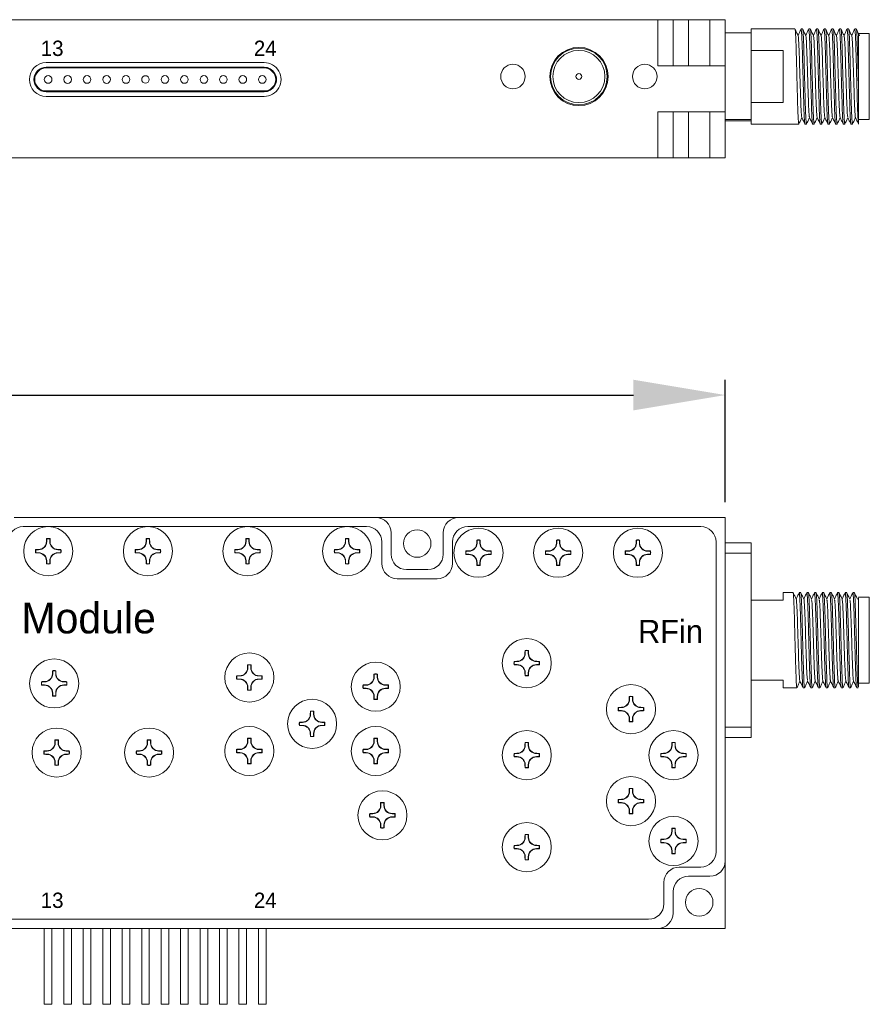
# Model space of a CAD drawing. Header units: millimetres. Extents: x 10 to 887, y 6 to 303.
# Tile 15 of 17: x 678 to 734, y 132 to 196. Entities that reach past the tile are written whole.
import ezdxf

# ---------------------------------------------------------------- set-up
doc = ezdxf.new("R2010")
doc.units = ezdxf.units.MM
doc.header["$PDSIZE"] = -1
doc.dimstyles.new('ISO-25', dxfattribs={"dimtxt": 2.5, "dimasz": 2.5, "dimexe": 1.25, "dimexo": 0.625, "dimtad": 1, "dimtxsty": 'Standard', "dimcen": 2.5, "dimadec": 0, "dimazin": 0, "dimtfac": 1, "dimtmove": 0, "dimatfit": 3, "dimfxl": 1, "dimarcsym": 0})

# ---------------------------------------------------------------- blocks, each defined once
blk = doc.blocks.new('*D72')
at = {"color": 0, "lineweight": -2, "transparency": 16777216}
for p, q in [((601.055, 164.793), (601.055, 172.776)), ((724.455, 164.793), (724.455, 172.776)), ((607.05, 171.785), (718.461, 171.785))]:
    blk.add_line(p, q, dxfattribs=at)
at = {"color": 0, "transparency": 16777216}
for points in [[(607.05, 172.784), (607.05, 170.786), (601.055, 171.785)], [(718.461, 172.784), (718.461, 170.786), (724.455, 171.785)]]:
    blk.add_solid(points, dxfattribs=at)
at = {"layer": 'Defpoints', "color": 0, "transparency": 16777216}
for p in [(724.455, 171.785), (601.055, 163.802), (724.455, 163.802)]:
    blk.add_point(p, dxfattribs=at)
at = {"color": 0, "transparency": 16777216, "insert": (662.755, 175.936), "char_height": 6.35, "attachment_point": 5}
blk.add_mtext('{\\H0.70866x;123,40}', dxfattribs=at)
blk = doc.blocks.new('68u549ch')
at = {"linetype": 'Continuous', "lineweight": 15}
for p, q in [((2339.549, 1488.483), (2339.549, 1488.303)), ((2339.743, 1488.483), (2339.743, 1488.303)), ((2338.835, 1487.769), (2339.018, 1487.77)), ((2338.835, 1487.575), (2339.018, 1487.574)), ((2340.457, 1487.769), (2340.274, 1487.77)), ((2340.457, 1487.575), (2340.274, 1487.574)), ((2339.549, 1486.861), (2339.549, 1487.041)), ((2339.743, 1486.861), (2339.743, 1487.041))]:
    blk.add_line(p, q, dxfattribs=at)
at = {"linetype": 'Continuous', "lineweight": 15, "flags": 128}
for points in [[(2339.532, 1488.499), (2339.531, 1488.475), (2339.531, 1488.45), (2339.531, 1488.426), (2339.531, 1488.401), (2339.53, 1488.377), (2339.53, 1488.352), (2339.53, 1488.328), (2339.53, 1488.303)], [(2339.761, 1488.499), (2339.761, 1488.475), (2339.761, 1488.45), (2339.762, 1488.426), (2339.762, 1488.401), (2339.762, 1488.377), (2339.762, 1488.352), (2339.763, 1488.328), (2339.763, 1488.303)], [(2338.82, 1487.787), (2338.844, 1487.787), (2338.869, 1487.787), (2338.894, 1487.788), (2338.918, 1487.788), (2338.943, 1487.789), (2338.968, 1487.789), (2338.993, 1487.789), (2339.018, 1487.79)], [(2340.473, 1487.787), (2340.448, 1487.787), (2340.424, 1487.787), (2340.399, 1487.788), (2340.374, 1487.788), (2340.349, 1487.789), (2340.324, 1487.789), (2340.299, 1487.789), (2340.274, 1487.79)], [(2338.82, 1487.558), (2338.844, 1487.557), (2338.869, 1487.557), (2338.894, 1487.556), (2338.918, 1487.556), (2338.943, 1487.556), (2338.968, 1487.555), (2338.993, 1487.555), (2339.018, 1487.555)], [(2340.473, 1487.558), (2340.448, 1487.557), (2340.424, 1487.557), (2340.399, 1487.556), (2340.374, 1487.556), (2340.349, 1487.556), (2340.324, 1487.555), (2340.299, 1487.555), (2340.274, 1487.555)], [(2339.532, 1486.845), (2339.531, 1486.87), (2339.531, 1486.894), (2339.531, 1486.918), (2339.531, 1486.943), (2339.53, 1486.967), (2339.53, 1486.992), (2339.53, 1487.017), (2339.53, 1487.041)], [(2339.761, 1486.845), (2339.761, 1486.87), (2339.761, 1486.894), (2339.762, 1486.918), (2339.762, 1486.943), (2339.762, 1486.967), (2339.762, 1486.992), (2339.763, 1487.017), (2339.763, 1487.041)]]:
    blk.add_lwpolyline(points, dxfattribs=at)
at = {"linetype": 'Continuous', "lineweight": 15}
blk.add_circle((2339.646, 1487.672), 1.6, dxfattribs=at)
for centre, radius, start, end in [((2339.646, 1487.672), 0.835, 82.11271, 97.88729), ((2339.646, 1487.672), 0.817, 83.19224, 96.80776), ((2339.646, 1487.672), 0.835, 172.10895, 187.89105), ((2339.016, 1488.303), 0.533, 270.2329, 0), ((2340.276, 1488.303), 0.533, 180, 269.7671), ((2339.646, 1487.672), 0.835, 352.10895, 7.89105), ((2339.646, 1487.672), 0.817, 173.18394, 186.81606), ((2339.016, 1487.041), 0.533, 0, 89.7671), ((2340.276, 1487.041), 0.533, 90.2329, 180), ((2339.646, 1487.672), 0.817, 353.18394, 6.81606), ((2339.646, 1487.672), 0.835, 262.11271, 277.88729), ((2339.646, 1487.672), 0.817, 263.19224, 276.80776)]:
    blk.add_arc(centre, radius, start, end, dxfattribs=at)
for points in [[(2339.549, 1488.483), (2339.543, 1488.488), (2339.538, 1488.494), (2339.532, 1488.499)], [(2339.743, 1488.483), (2339.749, 1488.488), (2339.755, 1488.494), (2339.761, 1488.499)], [(2338.835, 1487.769), (2338.83, 1487.775), (2338.825, 1487.781), (2338.82, 1487.787)], [(2340.457, 1487.769), (2340.462, 1487.775), (2340.468, 1487.781), (2340.473, 1487.787)], [(2338.835, 1487.575), (2338.83, 1487.569), (2338.825, 1487.563), (2338.82, 1487.558)], [(2340.457, 1487.575), (2340.462, 1487.569), (2340.468, 1487.563), (2340.473, 1487.558)], [(2339.549, 1486.861), (2339.543, 1486.856), (2339.538, 1486.851), (2339.532, 1486.845)], [(2339.743, 1486.861), (2339.749, 1486.856), (2339.755, 1486.851), (2339.761, 1486.845)]]:
    blk.add_open_spline(points, degree=3, dxfattribs=at)
for points in [[(2339.53, 1488.303), (2339.528, 1488.171), (2339.474, 1488.038), (2339.284, 1487.847), (2339.15, 1487.791), (2339.018, 1487.79)], [(2339.763, 1488.303), (2339.764, 1488.171), (2339.819, 1488.038), (2340.009, 1487.847), (2340.142, 1487.791), (2340.274, 1487.79)], [(2339.53, 1487.041), (2339.528, 1487.173), (2339.474, 1487.306), (2339.284, 1487.497), (2339.15, 1487.553), (2339.018, 1487.555)], [(2340.274, 1487.555), (2340.142, 1487.553), (2340.009, 1487.498), (2339.819, 1487.307), (2339.764, 1487.173), (2339.763, 1487.041)]]:
    blk.add_open_spline(points, degree=3, knots=[0, 0, 0, 0, 0.5, 0.5, 1, 1, 1, 1], dxfattribs=at)

msp = doc.modelspace()

# ---------------------------------------------------------------- linework, layer by layer
at = {"color": 7, "linetype": 'Continuous', "lineweight": 15}
for p, q in [((664.564, 196.264), (720.055, 196.264)), ((720.055, 193.264), (720.055, 196.264)), ((721.055, 196.264), (720.055, 196.264)), ((721.055, 193.264), (721.055, 196.264)), ((722.055, 196.264), (721.055, 196.264)), ((722.055, 193.264), (722.055, 196.264)), ((723.455, 196.264), (722.055, 196.264)), ((723.455, 193.264), (723.455, 196.264)), ((724.455, 196.264), (723.455, 196.264)), ((724.455, 193.264), (724.455, 196.264)), ((726.155, 195.408), (724.455, 195.408)), ((729.005, 195.658), (726.155, 195.658)), ((726.155, 195.658), (726.155, 195.408)), ((726.155, 195.408), (726.155, 189.752)), ((729.505, 195.658), (729.405, 195.658)), ((730.005, 195.658), (729.905, 195.658)), ((730.505, 195.658), (730.405, 195.658)), ((731.005, 195.658), (730.905, 195.658)), ((731.505, 195.658), (731.405, 195.658)), ((732.005, 195.658), (731.905, 195.658)), ((732.505, 195.658), (732.405, 195.658)), ((733.005, 195.658), (732.905, 195.658)), ((733.855, 195.358), (733.155, 195.358)), ((733.155, 195.327), (733.155, 195.331)), ((733.855, 189.758), (733.855, 195.358)), ((726.155, 194.246), (728.233, 194.246)), ((728.233, 194.246), (728.233, 190.87)), ((694.372, 193.464), (680.151, 193.464)), ((694.372, 193.164), (680.151, 193.164)), ((694.372, 193.114), (680.151, 193.114)), ((720.055, 193.264), (724.455, 193.264)), ((724.455, 190.264), (724.455, 193.264)), ((680.141, 191.564), (694.372, 191.564)), ((680.151, 191.614), (694.372, 191.614)), ((733.155, 191.628), (733.155, 189.458)), ((680.151, 191.264), (694.372, 191.264)), ((728.233, 190.87), (726.155, 190.87)), ((720.055, 190.264), (724.455, 190.264)), ((720.055, 190.264), (720.055, 187.264)), ((721.055, 190.264), (721.055, 187.264)), ((722.055, 190.264), (722.055, 187.264)), ((723.455, 190.264), (723.455, 187.264)), ((724.455, 190.264), (724.455, 187.264)), ((724.455, 189.752), (726.155, 189.752)), ((726.155, 189.665), (724.455, 189.665)), ((726.155, 189.752), (726.155, 189.718)), ((726.155, 189.718), (726.155, 189.458)), ((726.155, 189.458), (728.755, 189.458)), ((728.755, 189.458), (729.155, 189.458)), ((729.155, 189.458), (729.255, 189.458)), ((729.655, 189.458), (729.755, 189.458)), ((730.155, 189.458), (730.255, 189.458)), ((730.655, 189.458), (730.755, 189.458)), ((731.155, 189.458), (731.255, 189.458)), ((731.655, 189.458), (731.755, 189.458)), ((732.155, 189.458), (732.255, 189.458)), ((732.655, 189.458), (732.755, 189.458)), ((733.155, 189.758), (733.855, 189.758)), ((664.564, 187.264), (720.055, 187.264)), ((720.055, 187.264), (721.055, 187.264)), ((721.055, 187.264), (722.055, 187.264)), ((722.055, 187.264), (723.455, 187.264)), ((723.455, 187.264), (724.455, 187.264)), ((701.655, 163.802), (678.055, 163.802)), ((701.655, 163.802), (707.055, 163.802)), ((724.455, 163.802), (707.055, 163.802)), ((724.455, 141.402), (724.455, 163.802)), ((680.283, 163.202), (678.655, 163.202)), ((701.055, 163.202), (678.655, 163.202)), ((686.783, 163.202), (680.283, 163.202)), ((693.283, 163.202), (686.783, 163.202)), ((699.783, 163.202), (693.283, 163.202)), ((701.055, 163.202), (699.783, 163.202)), ((722.855, 163.202), (707.655, 163.202)), ((702.655, 162.802), (702.655, 161.402)), ((706.055, 161.402), (706.055, 162.802)), ((702.055, 160.802), (702.055, 162.202)), ((706.655, 162.202), (706.655, 160.802)), ((723.855, 142.002), (723.855, 162.202)), ((726.155, 162.152), (724.455, 162.152)), ((726.155, 162.152), (726.155, 161.477)), ((724.455, 161.477), (726.155, 161.477)), ((726.155, 161.477), (726.155, 157.022)), ((703.655, 160.402), (705.055, 160.402)), ((705.655, 159.802), (703.055, 159.802)), ((728.88, 158.902), (728.233, 158.902)), ((728.233, 158.902), (728.233, 158.402)), ((729.38, 158.902), (729.28, 158.902)), ((729.88, 158.902), (729.78, 158.902)), ((730.38, 158.902), (730.28, 158.902)), ((730.88, 158.902), (730.78, 158.902)), ((731.38, 158.902), (731.28, 158.902)), ((731.88, 158.902), (731.78, 158.902)), ((732.38, 158.902), (732.28, 158.902)), ((732.88, 158.902), (732.78, 158.902)), ((728.233, 158.402), (726.155, 158.402)), ((733.855, 158.602), (733.155, 158.602)), ((733.155, 158.564), (733.155, 155.386)), ((733.855, 155.802), (733.855, 158.602)), ((726.155, 157.022), (726.155, 154.583)), ((733.855, 153.002), (733.855, 155.802)), ((726.155, 154.583), (726.155, 150.128)), ((726.155, 153.202), (728.233, 153.202)), ((728.233, 153.202), (728.233, 152.702)), ((733.155, 153.002), (733.855, 153.002)), ((728.233, 152.702), (729.13, 152.702)), ((729.53, 152.702), (729.63, 152.702)), ((730.03, 152.702), (730.13, 152.702)), ((730.53, 152.702), (730.63, 152.702)), ((731.03, 152.702), (731.13, 152.702)), ((731.53, 152.702), (731.63, 152.702)), ((732.03, 152.702), (732.13, 152.702)), ((732.53, 152.702), (732.63, 152.702)), ((733.03, 152.702), (733.13, 152.702)), ((726.155, 150.128), (724.455, 150.128)), ((726.155, 150.128), (726.155, 149.452)), ((724.455, 149.452), (726.155, 149.452)), ((724.455, 137.002), (724.455, 141.402)), ((721.455, 141.002), (722.855, 141.002)), ((720.455, 138.602), (720.455, 140.002)), ((723.455, 140.402), (722.055, 140.402)), ((721.055, 139.402), (721.055, 138.002)), ((665.164, 137.602), (719.455, 137.602)), ((664.564, 137.002), (720.055, 137.002)), ((680.027, 137.002), (680.027, 132.052)), ((680.527, 132.052), (680.527, 137.002)), ((681.292, 137.002), (681.292, 132.052)), ((681.801, 132.052), (681.801, 137.002)), ((682.567, 137.002), (682.567, 132.052)), ((683.067, 132.052), (683.067, 137.002)), ((683.836, 137.002), (683.836, 132.052)), ((684.337, 132.052), (684.337, 137.002)), ((685.107, 137.002), (685.107, 132.052)), ((685.607, 132.052), (685.607, 137.002)), ((686.379, 137.002), (686.379, 132.052)), ((686.874, 132.052), (686.874, 137.002)), ((687.647, 137.002), (687.647, 132.052)), ((688.147, 132.052), (688.147, 137.002)), ((688.917, 137.002), (688.917, 132.052)), ((689.417, 132.052), (689.417, 137.002)), ((690.187, 137.002), (690.187, 132.052)), ((690.687, 132.052), (690.687, 137.002)), ((691.457, 137.002), (691.457, 132.052)), ((691.957, 132.052), (691.957, 137.002)), ((692.727, 137.002), (692.727, 132.052)), ((693.227, 132.052), (693.227, 137.002)), ((693.997, 137.002), (693.997, 132.052)), ((694.497, 132.052), (694.497, 137.002)), ((720.055, 137.002), (724.455, 137.002)), ((680.527, 132.052), (680.027, 132.052)), ((681.801, 132.052), (681.292, 132.052)), ((683.067, 132.052), (682.567, 132.052)), ((684.337, 132.052), (683.836, 132.052)), ((685.607, 132.052), (685.107, 132.052)), ((686.874, 132.052), (686.379, 132.052)), ((688.147, 132.052), (687.647, 132.052)), ((689.417, 132.052), (688.917, 132.052)), ((690.687, 132.052), (690.187, 132.052)), ((691.957, 132.052), (691.457, 132.052)), ((693.227, 132.052), (692.727, 132.052)), ((694.497, 132.052), (693.997, 132.052))]:
    msp.add_line(p, q, dxfattribs=at)
for centre, radius in [((714.905, 192.558), 1.9), ((714.905, 192.558), 1.85), ((714.905, 192.558), 1.7), ((710.605, 192.558), 0.8), ((719.205, 192.558), 0.8), ((714.905, 192.558), 0.19), ((680.277, 192.364), 0.25), ((681.547, 192.364), 0.255), ((682.817, 192.364), 0.25), ((684.087, 192.364), 0.251), ((685.357, 192.364), 0.25), ((686.627, 192.364), 0.248), ((687.897, 192.364), 0.25), ((689.167, 192.364), 0.25), ((690.437, 192.364), 0.25), ((691.707, 192.364), 0.25), ((692.977, 192.364), 0.25), ((694.247, 192.364), 0.25), ((704.355, 162.102), 0.9), ((722.755, 138.702), 0.9)]:
    msp.add_circle(centre, radius, dxfattribs=at)
for centre, radius, start, end in [((680.151, 192.364), 1.1, 90.00075, 270.00027), ((694.372, 192.364), 1.1, 269.99973, 90.00027), ((680.151, 192.364), 0.8, 90.00027, 269.25338), ((680.151, 192.364), 0.75, 90, 270), ((694.372, 192.364), 0.8, 269.99973, 90.00027), ((694.372, 192.364), 0.75, 270, 90), ((701.655, 162.802), 1, 0, 90), ((707.055, 162.802), 1, 90, 180), ((678.655, 162.202), 1, 90, 180), ((701.055, 162.202), 1, 0, 90), ((707.655, 162.202), 1, 90, 180), ((722.855, 162.202), 1, 0, 90), ((703.655, 161.402), 1, 180, 270), ((705.055, 161.402), 1, 270, 360), ((703.055, 160.802), 1, 180, 270), ((705.655, 160.802), 1, 270, 360), ((722.855, 142.002), 1, 270, 360), ((723.455, 141.402), 1, 270, 360), ((721.455, 140.002), 1, 90, 180), ((722.055, 139.402), 1, 90, 180), ((719.455, 138.602), 1, 270, 360), ((720.055, 138.002), 1, 270, 0)]:
    msp.add_arc(centre, radius, start, end, dxfattribs=at)
for points, knots in [([(729.005, 195.658), (729.014, 195.624), (729.031, 195.555), (729.06, 195.021), (729.086, 194.233), (729.111, 193.25), (729.14, 192.191), (729.167, 191.172), (729.192, 190.312), (729.22, 189.696), (729.242, 189.498), (729.254, 189.442), (729.258, 189.474), (729.259, 189.485)], [0, 0, 0, 0, 0.105627, 0.211253, 0.3169, 0.422536, 0.528169, 0.633815, 0.739453, 0.845087, 0.950733, 0.983549, 1, 1, 1, 1]), ([(729.21, 195.221), (729.176, 195.293), (729.109, 195.437), (729.042, 195.582), (729.009, 195.654)], [0, 0, 0, 0, 0.499941, 1, 1, 1, 1]), ([(729.451, 189.918), (729.444, 189.938), (729.429, 189.987), (729.403, 190.401), (729.376, 191.049), (729.352, 191.865), (729.324, 192.759), (729.297, 193.629), (729.273, 194.383), (729.245, 194.933), (729.22, 195.228), (729.206, 195.202), (729.201, 195.192)], [0, 0, 0, 0, 0.08251, 0.189952, 0.295125, 0.398208, 0.505459, 0.611385, 0.714025, 0.82093, 0.927467, 1, 1, 1, 1]), ([(729.401, 195.654), (729.368, 195.582), (729.303, 195.441), (729.237, 195.299), (729.205, 195.231)], [0, 0, 0, 0, 0.511415, 1, 1, 1, 1]), ([(729.405, 195.658), (729.414, 195.624), (729.431, 195.555), (729.46, 195.021), (729.486, 194.233), (729.511, 193.25), (729.54, 192.191), (729.567, 191.173), (729.592, 190.31), (729.621, 189.704), (729.642, 189.476), (729.653, 189.462), (729.655, 189.458)], [0, 0, 0, 0, 0.107394, 0.214786, 0.322201, 0.429603, 0.537003, 0.644417, 0.751821, 0.859222, 0.966635, 1, 1, 1, 1]), ([(729.505, 195.658), (729.514, 195.624), (729.531, 195.555), (729.56, 195.021), (729.586, 194.233), (729.611, 193.25), (729.64, 192.191), (729.667, 191.172), (729.692, 190.312), (729.72, 189.696), (729.742, 189.498), (729.754, 189.442), (729.758, 189.474), (729.759, 189.485)], [0, 0, 0, 0, 0.105626, 0.211252, 0.316899, 0.422534, 0.528167, 0.633813, 0.73945, 0.845084, 0.950729, 0.983545, 1, 1, 1, 1]), ([(729.71, 195.221), (729.676, 195.293), (729.609, 195.437), (729.542, 195.582), (729.509, 195.654)], [0, 0, 0, 0, 0.4999512, 1, 1, 1, 1]), ([(729.951, 189.948), (729.947, 189.94), (729.933, 189.905), (729.903, 190.366), (729.87, 191.253), (729.835, 192.425), (729.8, 193.513), (729.774, 194.358), (729.746, 194.917), (729.721, 195.223), (729.707, 195.203), (729.701, 195.195)], [0, 0, 0, 0, 0.0415338, 0.1842369, 0.3234737, 0.4639975, 0.6060496, 0.7090567, 0.8163028, 0.9234008, 1, 1, 1, 1]), ([(729.901, 195.654), (729.868, 195.582), (729.803, 195.441), (729.737, 195.299), (729.705, 195.231)], [0, 0, 0, 0, 0.511274, 1, 1, 1, 1]), ([(729.905, 195.658), (729.914, 195.624), (729.931, 195.555), (729.96, 195.021), (729.986, 194.233), (730.011, 193.25), (730.04, 192.191), (730.067, 191.173), (730.092, 190.31), (730.121, 189.704), (730.142, 189.476), (730.153, 189.462), (730.155, 189.458)], [0, 0, 0, 0, 0.107394, 0.214786, 0.322201, 0.429603, 0.537003, 0.644417, 0.751821, 0.859222, 0.966635, 1, 1, 1, 1]), ([(730.005, 195.658), (730.014, 195.624), (730.031, 195.555), (730.06, 195.021), (730.086, 194.233), (730.111, 193.25), (730.14, 192.191), (730.167, 191.172), (730.192, 190.312), (730.22, 189.696), (730.242, 189.498), (730.254, 189.442), (730.258, 189.474), (730.259, 189.485)], [0, 0, 0, 0, 0.105628, 0.211254, 0.316902, 0.422539, 0.528173, 0.63382, 0.739458, 0.845093, 0.95074, 0.983556, 1, 1, 1, 1]), ([(730.21, 195.221), (730.176, 195.293), (730.109, 195.437), (730.042, 195.582), (730.009, 195.654)], [0, 0, 0, 0, 0.4999512, 1, 1, 1, 1]), ([(730.401, 195.654), (730.368, 195.582), (730.303, 195.441), (730.237, 195.299), (730.205, 195.231)], [0, 0, 0, 0, 0.511358, 1, 1, 1, 1]), ([(730.405, 195.658), (730.414, 195.624), (730.431, 195.555), (730.46, 195.021), (730.486, 194.233), (730.511, 193.25), (730.54, 192.191), (730.567, 191.173), (730.592, 190.31), (730.621, 189.704), (730.642, 189.476), (730.653, 189.462), (730.655, 189.458)], [0, 0, 0, 0, 0.107394, 0.214786, 0.322201, 0.429603, 0.537003, 0.644417, 0.751821, 0.859222, 0.966635, 1, 1, 1, 1]), ([(730.505, 195.658), (730.514, 195.624), (730.531, 195.555), (730.56, 195.021), (730.586, 194.233), (730.611, 193.25), (730.64, 192.191), (730.667, 191.172), (730.692, 190.312), (730.72, 189.696), (730.742, 189.498), (730.754, 189.442), (730.758, 189.474), (730.759, 189.485)], [0, 0, 0, 0, 0.105626, 0.211252, 0.316899, 0.422534, 0.528167, 0.633813, 0.73945, 0.845084, 0.950729, 0.983545, 1, 1, 1, 1]), ([(730.71, 195.221), (730.676, 195.293), (730.609, 195.437), (730.542, 195.582), (730.509, 195.654)], [0, 0, 0, 0, 0.499948, 1, 1, 1, 1]), ([(730.96, 189.924), (730.954, 189.914), (730.94, 189.889), (730.915, 190.183), (730.887, 190.733), (730.864, 191.488), (730.837, 192.357), (730.808, 193.252), (730.784, 194.065), (730.758, 194.725), (730.729, 195.121), (730.712, 195.276), (730.702, 195.213), (730.701, 195.206)], [0, 0, 0, 0, 0.069967, 0.172913, 0.276215, 0.375395, 0.477751, 0.581388, 0.680995, 0.782623, 0.886445, 0.986785, 1, 1, 1, 1]), ([(730.901, 195.654), (730.868, 195.582), (730.803, 195.441), (730.737, 195.299), (730.705, 195.231)], [0, 0, 0, 0, 0.511192, 1, 1, 1, 1]), ([(730.905, 195.658), (730.914, 195.624), (730.931, 195.555), (730.96, 195.021), (730.986, 194.233), (731.011, 193.25), (731.04, 192.191), (731.067, 191.173), (731.092, 190.31), (731.121, 189.704), (731.142, 189.476), (731.153, 189.462), (731.155, 189.458)], [0, 0, 0, 0, 0.107394, 0.214786, 0.322201, 0.429603, 0.537003, 0.644417, 0.751821, 0.859222, 0.966635, 1, 1, 1, 1]), ([(731.005, 195.658), (731.014, 195.624), (731.031, 195.555), (731.06, 195.021), (731.086, 194.233), (731.111, 193.25), (731.14, 192.191), (731.167, 191.172), (731.192, 190.312), (731.22, 189.696), (731.242, 189.498), (731.254, 189.442), (731.258, 189.474), (731.259, 189.485)], [0, 0, 0, 0, 0.105624, 0.211247, 0.316891, 0.422524, 0.528154, 0.633797, 0.739432, 0.845063, 0.950706, 0.983521, 1, 1, 1, 1]), ([(731.21, 195.221), (731.176, 195.293), (731.109, 195.437), (731.042, 195.582), (731.009, 195.654)], [0, 0, 0, 0, 0.499955, 1, 1, 1, 1]), ([(731.451, 189.924), (731.448, 189.921), (731.438, 189.906), (731.416, 190.174), (731.388, 190.706), (731.364, 191.458), (731.338, 192.323), (731.309, 193.219), (731.285, 194.037), (731.259, 194.704), (731.23, 195.111), (731.212, 195.273), (731.202, 195.211), (731.201, 195.202)], [0, 0, 0, 0, 0.030133, 0.136894, 0.244249, 0.347303, 0.453419, 0.561084, 0.664656, 0.769985, 0.877807, 0.982212, 1, 1, 1, 1]), ([(731.401, 195.654), (731.368, 195.582), (731.303, 195.441), (731.237, 195.299), (731.205, 195.231)], [0, 0, 0, 0, 0.511342, 1, 1, 1, 1]), ([(731.405, 195.658), (731.414, 195.624), (731.431, 195.555), (731.46, 195.021), (731.486, 194.233), (731.511, 193.25), (731.54, 192.191), (731.567, 191.173), (731.592, 190.31), (731.621, 189.704), (731.642, 189.476), (731.653, 189.462), (731.655, 189.458)], [0, 0, 0, 0, 0.107394, 0.214786, 0.322201, 0.429603, 0.537003, 0.644417, 0.751821, 0.859222, 0.966635, 1, 1, 1, 1]), ([(731.505, 195.658), (731.514, 195.624), (731.531, 195.555), (731.56, 195.021), (731.586, 194.233), (731.611, 193.25), (731.64, 192.191), (731.667, 191.172), (731.692, 190.312), (731.72, 189.696), (731.742, 189.498), (731.754, 189.442), (731.758, 189.474), (731.759, 189.485)], [0, 0, 0, 0, 0.105626, 0.211252, 0.316898, 0.422533, 0.528166, 0.633812, 0.739449, 0.845083, 0.950728, 0.983544, 1, 1, 1, 1]), ([(731.71, 195.221), (731.676, 195.293), (731.609, 195.437), (731.542, 195.582), (731.509, 195.654)], [0, 0, 0, 0, 0.499948, 1, 1, 1, 1]), ([(731.951, 189.922), (731.949, 189.918), (731.938, 189.901), (731.917, 190.159), (731.889, 190.682), (731.865, 191.427), (731.839, 192.29), (731.81, 193.187), (731.786, 194.009), (731.76, 194.683), (731.731, 195.102), (731.713, 195.271), (731.703, 195.209), (731.701, 195.198)], [0, 0, 0, 0, 0.026385, 0.132964, 0.240356, 0.343455, 0.449356, 0.557023, 0.660715, 0.765796, 0.873584, 0.978167, 1, 1, 1, 1]), ([(731.901, 195.654), (731.868, 195.582), (731.803, 195.441), (731.737, 195.299), (731.705, 195.231)], [0, 0, 0, 0, 0.511468, 1, 1, 1, 1]), ([(731.905, 195.658), (731.914, 195.624), (731.931, 195.555), (731.96, 195.021), (731.986, 194.233), (732.011, 193.25), (732.04, 192.191), (732.067, 191.173), (732.092, 190.31), (732.121, 189.704), (732.142, 189.476), (732.153, 189.462), (732.155, 189.458)], [0, 0, 0, 0, 0.107394, 0.214786, 0.322201, 0.429603, 0.537003, 0.644417, 0.751821, 0.859222, 0.966635, 1, 1, 1, 1]), ([(732.005, 195.658), (732.014, 195.624), (732.031, 195.555), (732.06, 195.021), (732.086, 194.233), (732.111, 193.25), (732.14, 192.191), (732.167, 191.172), (732.192, 190.312), (732.22, 189.696), (732.242, 189.498), (732.254, 189.442), (732.258, 189.474), (732.259, 189.485)], [0, 0, 0, 0, 0.1056251, 0.2112494, 0.3168948, 0.4225286, 0.5281601, 0.6338047, 0.7394408, 0.8450733, 0.9507171, 0.9835326, 1, 1, 1, 1]), ([(732.21, 195.221), (732.176, 195.293), (732.109, 195.437), (732.042, 195.582), (732.009, 195.654)], [0, 0, 0, 0, 0.499948, 1, 1, 1, 1]), ([(732.401, 195.654), (732.368, 195.582), (732.303, 195.441), (732.237, 195.299), (732.205, 195.231)], [0, 0, 0, 0, 0.511323, 1, 1, 1, 1]), ([(732.405, 195.658), (732.414, 195.624), (732.431, 195.555), (732.46, 195.021), (732.486, 194.233), (732.511, 193.25), (732.54, 192.191), (732.567, 191.173), (732.592, 190.31), (732.621, 189.704), (732.642, 189.476), (732.653, 189.462), (732.655, 189.458)], [0, 0, 0, 0, 0.107394, 0.214786, 0.322201, 0.429603, 0.537003, 0.644417, 0.751821, 0.859222, 0.966635, 1, 1, 1, 1]), ([(732.505, 195.658), (732.514, 195.624), (732.531, 195.555), (732.56, 195.021), (732.586, 194.233), (732.611, 193.25), (732.64, 192.191), (732.667, 191.172), (732.692, 190.312), (732.72, 189.696), (732.742, 189.498), (732.754, 189.442), (732.758, 189.474), (732.759, 189.485)], [0, 0, 0, 0, 0.105626, 0.211251, 0.316898, 0.422532, 0.528165, 0.633811, 0.739448, 0.845081, 0.950726, 0.983542, 1, 1, 1, 1]), ([(732.71, 195.221), (732.676, 195.293), (732.609, 195.437), (732.542, 195.582), (732.509, 195.654)], [0, 0, 0, 0, 0.499951, 1, 1, 1, 1]), ([(732.901, 195.654), (732.868, 195.582), (732.803, 195.441), (732.737, 195.299), (732.705, 195.231)], [0, 0, 0, 0, 0.511415, 1, 1, 1, 1]), ([(732.905, 195.658), (732.914, 195.624), (732.931, 195.555), (732.96, 195.021), (732.986, 194.233), (733.011, 193.25), (733.04, 192.191), (733.067, 191.173), (733.092, 190.31), (733.121, 189.704), (733.142, 189.476), (733.153, 189.462), (733.155, 189.458)], [0, 0, 0, 0, 0.107394, 0.214786, 0.322201, 0.429603, 0.537003, 0.644417, 0.751821, 0.859222, 0.966635, 1, 1, 1, 1]), ([(733.005, 195.658), (733.014, 195.624), (733.031, 195.555), (733.06, 195.021), (733.086, 194.233), (733.111, 193.251), (733.136, 192.343), (733.15, 191.817), (733.155, 191.628)], [0, 0, 0, 0, 0.179859, 0.359716, 0.539609, 0.719483, 0.899353, 1, 1, 1, 1]), ([(733.21, 195.221), (733.176, 195.293), (733.109, 195.437), (733.042, 195.582), (733.009, 195.654)], [0, 0, 0, 0, 0.499951, 1, 1, 1, 1]), ([(733.155, 191.628), (733.155, 191.968), (733.155, 192.647), (733.155, 193.66), (733.155, 194.508), (733.155, 195.13), (733.155, 195.261), (733.155, 195.327)], [0, 0, 0, 0, 0.201245, 0.402493, 0.603804, 0.798645, 1, 1, 1, 1]), ([(730.46, 189.922), (730.454, 189.913), (730.44, 189.893), (730.414, 190.199), (730.386, 190.758), (730.36, 191.603), (730.326, 192.691), (730.291, 193.861), (730.257, 194.759), (730.224, 195.239), (730.207, 195.181), (730.201, 195.161)], [0, 0, 0, 0, 0.073831, 0.176946, 0.280203, 0.379379, 0.516148, 0.651444, 0.785503, 0.922898, 1, 1, 1, 1]), ([(732.46, 189.948), (732.452, 189.934), (732.434, 189.9), (732.399, 190.437), (732.366, 191.377), (732.33, 192.558), (732.294, 193.739), (732.261, 194.679), (732.227, 195.216), (732.208, 195.182), (732.201, 195.168)], [0, 0, 0, 0, 0.0925578, 0.2303535, 0.3637885, 0.5000185, 0.6362486, 0.7696836, 0.9074793, 1, 1, 1, 1]), ([(732.96, 189.918), (732.958, 189.907), (732.948, 189.846), (732.929, 190.015), (732.901, 190.433), (732.875, 191.107), (732.85, 191.929), (732.822, 192.826), (732.795, 193.689), (732.771, 194.435), (732.743, 194.957), (732.722, 195.215), (732.712, 195.198), (732.71, 195.195)], [0, 0, 0, 0, 0.021653, 0.126272, 0.234096, 0.339213, 0.442939, 0.550643, 0.656579, 0.759714, 0.867142, 0.973757, 1, 1, 1, 1]), ([(729.259, 189.462), (729.292, 189.534), (729.358, 189.676), (729.423, 189.817), (729.455, 189.886)], [0, 0, 0, 0, 0.511331, 1, 1, 1, 1]), ([(729.451, 189.895), (729.484, 189.823), (729.551, 189.679), (729.618, 189.534), (729.651, 189.462)], [0, 0, 0, 0, 0.4999673, 1, 1, 1, 1]), ([(729.759, 189.462), (729.792, 189.534), (729.858, 189.676), (729.923, 189.817), (729.955, 189.886)], [0, 0, 0, 0, 0.511335, 1, 1, 1, 1]), ([(729.951, 189.895), (729.984, 189.823), (730.051, 189.679), (730.118, 189.534), (730.151, 189.462)], [0, 0, 0, 0, 0.499948, 1, 1, 1, 1]), ([(730.259, 189.462), (730.292, 189.534), (730.358, 189.676), (730.423, 189.817), (730.455, 189.886)], [0, 0, 0, 0, 0.511314, 1, 1, 1, 1]), ([(730.451, 189.895), (730.484, 189.823), (730.551, 189.679), (730.618, 189.534), (730.651, 189.462)], [0, 0, 0, 0, 0.499941, 1, 1, 1, 1]), ([(730.759, 189.462), (730.792, 189.534), (730.858, 189.676), (730.923, 189.817), (730.955, 189.886)], [0, 0, 0, 0, 0.511328, 1, 1, 1, 1]), ([(730.951, 189.895), (730.984, 189.823), (731.051, 189.679), (731.118, 189.534), (731.151, 189.462)], [0, 0, 0, 0, 0.49995, 1, 1, 1, 1]), ([(731.259, 189.462), (731.292, 189.534), (731.358, 189.676), (731.423, 189.817), (731.455, 189.886)], [0, 0, 0, 0, 0.5113495, 1, 1, 1, 1]), ([(731.451, 189.895), (731.484, 189.823), (731.551, 189.679), (731.618, 189.534), (731.651, 189.462)], [0, 0, 0, 0, 0.499953, 1, 1, 1, 1]), ([(731.759, 189.462), (731.792, 189.534), (731.858, 189.676), (731.923, 189.817), (731.955, 189.886)], [0, 0, 0, 0, 0.511328, 1, 1, 1, 1]), ([(731.951, 189.895), (731.984, 189.823), (732.051, 189.679), (732.118, 189.534), (732.151, 189.462)], [0, 0, 0, 0, 0.499954, 1, 1, 1, 1]), ([(732.259, 189.462), (732.292, 189.534), (732.358, 189.676), (732.423, 189.817), (732.455, 189.886)], [0, 0, 0, 0, 0.5113421, 1, 1, 1, 1]), ([(732.451, 189.895), (732.484, 189.823), (732.551, 189.679), (732.618, 189.534), (732.651, 189.462)], [0, 0, 0, 0, 0.4999444, 1, 1, 1, 1]), ([(732.759, 189.462), (732.792, 189.534), (732.858, 189.676), (732.923, 189.817), (732.955, 189.886)], [0, 0, 0, 0, 0.511324, 1, 1, 1, 1]), ([(732.951, 189.895), (732.984, 189.823), (733.051, 189.679), (733.118, 189.534), (733.151, 189.462)], [0, 0, 0, 0, 0.499942, 1, 1, 1, 1]), ([(728.88, 158.863), (728.883, 158.873), (728.896, 158.916), (728.917, 158.627), (728.942, 158.027), (728.97, 157.153), (728.992, 156.365), (729.011, 155.563), (729.031, 154.756), (729.06, 153.827), (729.086, 153.129), (729.11, 152.722), (729.127, 152.729), (729.135, 152.733)], [0, 0, 0, 0, 0.03634, 0.141828, 0.247308, 0.352784, 0.458272, 0.491039, 0.596508, 0.701976, 0.807466, 0.912943, 1, 1, 1, 1]), ([(729.085, 158.465), (729.052, 158.537), (728.985, 158.681), (728.918, 158.826), (728.885, 158.898)], [0, 0, 0, 0, 0.499943, 1, 1, 1, 1]), ([(729.275, 158.897), (729.241, 158.824), (729.177, 158.684), (729.112, 158.543), (729.08, 158.476)], [0, 0, 0, 0, 0.518863, 1, 1, 1, 1]), ([(729.28, 158.863), (729.283, 158.873), (729.296, 158.916), (729.317, 158.627), (729.342, 158.027), (729.37, 157.153), (729.392, 156.365), (729.411, 155.563), (729.431, 154.756), (729.46, 153.826), (729.486, 153.132), (729.508, 152.738), (729.524, 152.741), (729.53, 152.742)], [0, 0, 0, 0, 0.037003, 0.144417, 0.251821, 0.359222, 0.466634, 0.5, 0.607393, 0.714786, 0.8222, 0.929602, 1, 1, 1, 1]), ([(729.38, 158.863), (729.383, 158.873), (729.396, 158.916), (729.417, 158.627), (729.442, 158.027), (729.47, 157.153), (729.492, 156.365), (729.511, 155.563), (729.531, 154.756), (729.56, 153.826), (729.586, 153.132), (729.608, 152.738), (729.624, 152.741), (729.63, 152.742)], [0, 0, 0, 0, 0.037003, 0.144417, 0.251821, 0.359222, 0.466634, 0.5, 0.607393, 0.714786, 0.8222, 0.929602, 1, 1, 1, 1]), ([(729.586, 158.463), (729.553, 158.536), (729.486, 158.68), (729.419, 158.824), (729.385, 158.897)], [0, 0, 0, 0, 0.499925, 1, 1, 1, 1]), ([(729.775, 158.897), (729.742, 158.825), (729.677, 158.685), (729.612, 158.545), (729.58, 158.476)], [0, 0, 0, 0, 0.510941, 1, 1, 1, 1]), ([(729.78, 158.863), (729.783, 158.873), (729.796, 158.916), (729.817, 158.627), (729.842, 158.027), (729.87, 157.153), (729.892, 156.365), (729.911, 155.563), (729.931, 154.756), (729.96, 153.826), (729.986, 153.132), (730.008, 152.738), (730.024, 152.741), (730.03, 152.742)], [0, 0, 0, 0, 0.037003, 0.144417, 0.251821, 0.359222, 0.466634, 0.5, 0.607393, 0.714786, 0.8222, 0.929602, 1, 1, 1, 1]), ([(729.88, 158.863), (729.883, 158.873), (729.896, 158.916), (729.917, 158.627), (729.942, 158.027), (729.97, 157.153), (729.992, 156.365), (730.011, 155.563), (730.031, 154.756), (730.06, 153.826), (730.086, 153.132), (730.108, 152.738), (730.124, 152.741), (730.13, 152.742)], [0, 0, 0, 0, 0.037003, 0.144417, 0.251821, 0.359222, 0.466634, 0.5, 0.607393, 0.714786, 0.8222, 0.929602, 1, 1, 1, 1]), ([(730.085, 158.465), (730.052, 158.537), (729.985, 158.681), (729.918, 158.826), (729.885, 158.898)], [0, 0, 0, 0, 0.499942, 1, 1, 1, 1]), ([(730.275, 158.897), (730.242, 158.825), (730.177, 158.684), (730.112, 158.544), (730.08, 158.476)], [0, 0, 0, 0, 0.515518, 1, 1, 1, 1]), ([(730.28, 158.863), (730.283, 158.873), (730.296, 158.916), (730.317, 158.627), (730.342, 158.027), (730.37, 157.153), (730.392, 156.365), (730.411, 155.563), (730.431, 154.756), (730.46, 153.826), (730.486, 153.132), (730.508, 152.738), (730.524, 152.741), (730.53, 152.742)], [0, 0, 0, 0, 0.037003, 0.144417, 0.251821, 0.359222, 0.466634, 0.5, 0.607393, 0.714786, 0.8222, 0.929602, 1, 1, 1, 1]), ([(730.38, 158.863), (730.383, 158.873), (730.396, 158.916), (730.417, 158.627), (730.442, 158.027), (730.47, 157.153), (730.492, 156.365), (730.511, 155.563), (730.531, 154.756), (730.56, 153.826), (730.586, 153.132), (730.608, 152.738), (730.624, 152.741), (730.63, 152.742)], [0, 0, 0, 0, 0.037003, 0.144417, 0.251821, 0.359222, 0.466634, 0.5, 0.607393, 0.714786, 0.8222, 0.929602, 1, 1, 1, 1]), ([(730.586, 158.464), (730.553, 158.536), (730.486, 158.68), (730.419, 158.825), (730.385, 158.897)], [0, 0, 0, 0, 0.499932, 1, 1, 1, 1]), ([(730.775, 158.897), (730.742, 158.825), (730.677, 158.685), (730.612, 158.544), (730.58, 158.476)], [0, 0, 0, 0, 0.515037, 1, 1, 1, 1]), ([(730.78, 158.863), (730.783, 158.873), (730.796, 158.916), (730.817, 158.627), (730.842, 158.027), (730.87, 157.153), (730.892, 156.365), (730.911, 155.563), (730.931, 154.756), (730.96, 153.826), (730.986, 153.132), (731.008, 152.738), (731.024, 152.741), (731.03, 152.742)], [0, 0, 0, 0, 0.037003, 0.144417, 0.251821, 0.359222, 0.466634, 0.5, 0.607393, 0.714786, 0.8222, 0.929602, 1, 1, 1, 1]), ([(730.88, 158.863), (730.883, 158.873), (730.896, 158.916), (730.917, 158.627), (730.942, 158.027), (730.971, 157.153), (730.992, 156.365), (731.011, 155.563), (731.031, 154.756), (731.06, 153.826), (731.086, 153.132), (731.108, 152.738), (731.124, 152.741), (731.13, 152.742)], [0, 0, 0, 0, 0.037003, 0.144417, 0.251821, 0.359222, 0.466634, 0.5, 0.607393, 0.714786, 0.8222, 0.929602, 1, 1, 1, 1]), ([(731.086, 158.465), (731.052, 158.537), (730.985, 158.681), (730.918, 158.826), (730.885, 158.898)], [0, 0, 0, 0, 0.49994, 1, 1, 1, 1]), ([(731.276, 158.898), (731.242, 158.826), (731.177, 158.685), (731.112, 158.545), (731.08, 158.476)], [0, 0, 0, 0, 0.511829, 1, 1, 1, 1]), ([(731.28, 158.863), (731.283, 158.873), (731.296, 158.916), (731.317, 158.627), (731.342, 158.027), (731.371, 157.153), (731.392, 156.365), (731.411, 155.563), (731.431, 154.756), (731.46, 153.826), (731.486, 153.132), (731.508, 152.738), (731.524, 152.741), (731.53, 152.742)], [0, 0, 0, 0, 0.037003, 0.144417, 0.251821, 0.359222, 0.466634, 0.5, 0.607393, 0.714786, 0.8222, 0.929602, 1, 1, 1, 1]), ([(731.38, 158.863), (731.383, 158.873), (731.396, 158.916), (731.417, 158.627), (731.442, 158.027), (731.47, 157.153), (731.492, 156.365), (731.511, 155.563), (731.531, 154.756), (731.56, 153.826), (731.586, 153.132), (731.608, 152.738), (731.624, 152.741), (731.63, 152.742)], [0, 0, 0, 0, 0.0370032, 0.1444166, 0.2518212, 0.3592217, 0.4666342, 0.4999999, 0.6073934, 0.714786, 0.8222002, 0.9296025, 1, 1, 1, 1]), ([(731.586, 158.464), (731.552, 158.536), (731.486, 158.68), (731.419, 158.825), (731.385, 158.897)], [0, 0, 0, 0, 0.499942, 1, 1, 1, 1]), ([(731.776, 158.898), (731.742, 158.825), (731.677, 158.685), (731.612, 158.544), (731.58, 158.476)], [0, 0, 0, 0, 0.51914, 1, 1, 1, 1]), ([(731.78, 158.863), (731.783, 158.873), (731.796, 158.916), (731.817, 158.627), (731.842, 158.027), (731.871, 157.153), (731.892, 156.365), (731.911, 155.563), (731.931, 154.756), (731.96, 153.826), (731.986, 153.132), (732.008, 152.738), (732.024, 152.741), (732.03, 152.742)], [0, 0, 0, 0, 0.037003, 0.144417, 0.251821, 0.359222, 0.466634, 0.5, 0.607393, 0.714786, 0.8222, 0.929602, 1, 1, 1, 1]), ([(731.88, 158.863), (731.883, 158.873), (731.896, 158.916), (731.917, 158.627), (731.942, 158.027), (731.97, 157.153), (731.992, 156.365), (732.011, 155.563), (732.031, 154.756), (732.06, 153.826), (732.086, 153.132), (732.108, 152.738), (732.124, 152.741), (732.13, 152.742)], [0, 0, 0, 0, 0.037003, 0.144417, 0.251821, 0.359222, 0.466634, 0.5, 0.607393, 0.714786, 0.8222, 0.929602, 1, 1, 1, 1]), ([(732.086, 158.464), (732.052, 158.537), (731.985, 158.681), (731.918, 158.825), (731.885, 158.897)], [0, 0, 0, 0, 0.499953, 1, 1, 1, 1]), ([(732.275, 158.897), (732.242, 158.826), (732.177, 158.685), (732.112, 158.545), (732.08, 158.476)], [0, 0, 0, 0, 0.510084, 1, 1, 1, 1]), ([(732.28, 158.863), (732.283, 158.873), (732.296, 158.916), (732.317, 158.627), (732.342, 158.027), (732.37, 157.153), (732.392, 156.365), (732.411, 155.563), (732.431, 154.756), (732.46, 153.826), (732.486, 153.132), (732.508, 152.738), (732.524, 152.741), (732.53, 152.742)], [0, 0, 0, 0, 0.0370032, 0.1444166, 0.2518212, 0.3592217, 0.4666342, 0.4999999, 0.6073934, 0.714786, 0.8222002, 0.9296025, 1, 1, 1, 1]), ([(732.38, 158.863), (732.383, 158.873), (732.396, 158.916), (732.417, 158.627), (732.442, 158.027), (732.47, 157.153), (732.492, 156.365), (732.511, 155.563), (732.531, 154.756), (732.56, 153.826), (732.586, 153.132), (732.608, 152.738), (732.624, 152.741), (732.63, 152.742)], [0, 0, 0, 0, 0.037003, 0.144417, 0.251821, 0.359222, 0.466634, 0.5, 0.607393, 0.714786, 0.8222, 0.929602, 1, 1, 1, 1]), ([(732.586, 158.464), (732.552, 158.536), (732.485, 158.681), (732.418, 158.825), (732.385, 158.897)], [0, 0, 0, 0, 0.4999346, 1, 1, 1, 1]), ([(732.775, 158.897), (732.741, 158.824), (732.677, 158.684), (732.612, 158.544), (732.58, 158.476)], [0, 0, 0, 0, 0.518736, 1, 1, 1, 1]), ([(732.78, 158.863), (732.783, 158.873), (732.796, 158.916), (732.817, 158.627), (732.842, 158.027), (732.87, 157.153), (732.892, 156.365), (732.911, 155.563), (732.931, 154.756), (732.96, 153.826), (732.986, 153.132), (733.008, 152.738), (733.024, 152.741), (733.03, 152.742)], [0, 0, 0, 0, 0.037003, 0.144417, 0.251821, 0.359222, 0.466634, 0.5, 0.607393, 0.714786, 0.8222, 0.929602, 1, 1, 1, 1]), ([(732.88, 158.863), (732.883, 158.873), (732.896, 158.916), (732.917, 158.627), (732.942, 158.027), (732.97, 157.153), (732.992, 156.365), (733.011, 155.563), (733.031, 154.756), (733.06, 153.826), (733.086, 153.132), (733.108, 152.738), (733.124, 152.741), (733.13, 152.742)], [0, 0, 0, 0, 0.037003, 0.144417, 0.251821, 0.359222, 0.466634, 0.5, 0.607393, 0.714786, 0.8222, 0.929602, 1, 1, 1, 1]), ([(733.086, 158.464), (733.052, 158.536), (732.985, 158.68), (732.919, 158.825), (732.885, 158.897)], [0, 0, 0, 0, 0.499954, 1, 1, 1, 1]), ([(729.324, 153.143), (729.315, 153.194), (729.297, 153.294), (729.273, 153.793), (729.245, 154.491), (729.217, 155.339), (729.194, 156.233), (729.166, 157.082), (729.138, 157.799), (729.115, 158.265), (729.096, 158.485), (729.086, 158.457), (729.086, 158.455)], [0, 0, 0, 0, 0.110493, 0.218197, 0.330376, 0.44217, 0.549743, 0.661402, 0.773679, 0.88146, 0.992443, 1, 1, 1, 1]), ([(729.827, 153.182), (729.817, 153.209), (729.798, 153.262), (729.774, 153.773), (729.746, 154.461), (729.718, 155.306), (729.695, 156.2), (729.667, 157.052), (729.639, 157.776), (729.615, 158.252), (729.597, 158.479), (729.587, 158.454), (729.586, 158.452)], [0, 0, 0, 0, 0.115595, 0.222427, 0.333656, 0.444732, 0.551513, 0.66219, 0.77371, 0.880774, 0.990745, 1, 1, 1, 1]), ([(730.324, 153.157), (730.313, 153.224), (730.29, 153.362), (730.257, 154.17), (730.219, 155.261), (730.188, 156.477), (730.149, 157.54), (730.118, 158.29), (730.095, 158.39), (730.085, 158.437)], [0, 0, 0, 0, 0.138155, 0.28375, 0.432969, 0.576813, 0.726336, 0.871126, 1, 1, 1, 1]), ([(730.826, 153.172), (730.82, 153.179), (730.805, 153.197), (730.784, 153.551), (730.758, 154.154), (730.729, 154.951), (730.704, 155.836), (730.679, 156.716), (730.651, 157.504), (730.625, 158.088), (730.604, 158.414), (730.591, 158.423), (730.586, 158.426)], [0, 0, 0, 0, 0.071452, 0.178609, 0.287941, 0.399631, 0.507577, 0.615983, 0.727711, 0.836633, 0.944114, 1, 1, 1, 1]), ([(731.324, 153.18), (731.319, 153.185), (731.305, 153.199), (731.285, 153.535), (731.259, 154.127), (731.23, 154.92), (731.205, 155.802), (731.18, 156.685), (731.152, 157.478), (731.125, 158.071), (731.105, 158.41), (731.091, 158.423), (731.085, 158.428)], [0, 0, 0, 0, 0.057746, 0.165908, 0.275904, 0.388503, 0.497534, 0.606566, 0.719166, 0.829161, 0.937323, 1, 1, 1, 1]), ([(731.825, 153.177), (731.82, 153.18), (731.806, 153.188), (731.786, 153.517), (731.76, 154.101), (731.731, 154.889), (731.706, 155.769), (731.681, 156.653), (731.653, 157.451), (731.626, 158.053), (731.606, 158.402), (731.591, 158.42), (731.586, 158.427)], [0, 0, 0, 0, 0.05934, 0.167202, 0.27651, 0.388634, 0.497424, 0.605753, 0.717839, 0.827558, 0.935095, 1, 1, 1, 1]), ([(732.326, 153.168), (732.315, 153.215), (732.293, 153.314), (732.261, 154.065), (732.223, 155.128), (732.191, 156.344), (732.153, 157.436), (732.12, 158.252), (732.097, 158.392), (732.085, 158.461)], [0, 0, 0, 0, 0.127993, 0.271885, 0.42048, 0.56343, 0.711724, 0.856415, 1, 1, 1, 1]), ([(732.824, 153.152), (732.823, 153.15), (732.813, 153.126), (732.795, 153.354), (732.771, 153.829), (732.743, 154.552), (732.716, 155.405), (732.692, 156.298), (732.664, 157.144), (732.636, 157.831), (732.613, 158.336), (732.595, 158.389), (732.585, 158.415)], [0, 0, 0, 0, 0.006982, 0.117832, 0.225752, 0.338164, 0.449725, 0.557361, 0.669325, 0.781442, 0.88913, 1, 1, 1, 1]), ([(733.155, 152.78), (733.155, 152.773), (733.155, 152.729), (733.155, 152.988), (733.155, 153.542), (733.155, 154.384), (733.155, 155.048), (733.155, 155.386)], [0, 0, 0, 0, 0.050634, 0.289829, 0.529099, 0.760678, 1, 1, 1, 1]), ([(729.135, 152.708), (729.168, 152.78), (729.234, 152.92), (729.299, 153.061), (729.33, 153.129)], [0, 0, 0, 0, 0.51429, 1, 1, 1, 1]), ([(729.324, 153.143), (729.357, 153.07), (729.425, 152.925), (729.492, 152.78), (729.526, 152.707)], [0, 0, 0, 0, 0.4995868, 1, 1, 1, 1]), ([(729.635, 152.708), (729.669, 152.78), (729.734, 152.92), (729.799, 153.061), (729.83, 153.129)], [0, 0, 0, 0, 0.514256, 1, 1, 1, 1]), ([(729.826, 153.138), (729.859, 153.066), (729.926, 152.922), (729.992, 152.779), (730.026, 152.707)], [0, 0, 0, 0, 0.499968, 1, 1, 1, 1]), ([(730.135, 152.707), (730.168, 152.779), (730.233, 152.92), (730.299, 153.061), (730.33, 153.129)], [0, 0, 0, 0, 0.513759, 1, 1, 1, 1]), ([(730.323, 153.145), (730.357, 153.072), (730.424, 152.926), (730.492, 152.78), (730.525, 152.708)], [0, 0, 0, 0, 0.499424, 1, 1, 1, 1]), ([(730.635, 152.708), (730.669, 152.78), (730.734, 152.921), (730.799, 153.061), (730.83, 153.129)], [0, 0, 0, 0, 0.514549, 1, 1, 1, 1]), ([(730.826, 153.137), (730.86, 153.066), (730.926, 152.922), (730.992, 152.78), (731.025, 152.708)], [0, 0, 0, 0, 0.499842, 1, 1, 1, 1]), ([(731.135, 152.707), (731.168, 152.779), (731.233, 152.92), (731.299, 153.06), (731.33, 153.129)], [0, 0, 0, 0, 0.513646, 1, 1, 1, 1]), ([(731.324, 153.143), (731.357, 153.071), (731.424, 152.925), (731.492, 152.781), (731.525, 152.708)], [0, 0, 0, 0, 0.49975, 1, 1, 1, 1]), ([(731.635, 152.708), (731.669, 152.78), (731.734, 152.921), (731.799, 153.061), (731.83, 153.129)], [0, 0, 0, 0, 0.515083, 1, 1, 1, 1]), ([(731.825, 153.139), (731.859, 153.067), (731.925, 152.924), (731.992, 152.78), (732.025, 152.708)], [0, 0, 0, 0, 0.4999996, 1, 1, 1, 1]), ([(732.135, 152.707), (732.168, 152.779), (732.233, 152.92), (732.298, 153.06), (732.33, 153.129)], [0, 0, 0, 0, 0.513543, 1, 1, 1, 1]), ([(732.325, 153.14), (732.358, 153.068), (732.425, 152.924), (732.492, 152.779), (732.526, 152.707)], [0, 0, 0, 0, 0.499968, 1, 1, 1, 1]), ([(732.635, 152.708), (732.669, 152.78), (732.734, 152.921), (732.799, 153.061), (732.83, 153.129)], [0, 0, 0, 0, 0.5150317, 1, 1, 1, 1]), ([(732.824, 153.143), (732.857, 153.07), (732.925, 152.925), (732.992, 152.78), (733.026, 152.707)], [0, 0, 0, 0, 0.499553, 1, 1, 1, 1])]:
    msp.add_open_spline(points, degree=3, knots=knots, dxfattribs=at)

# ---------------------------------------------------------------- block references
for p in [(-1659.363, -1326.07), (-1652.863, -1326.07), (-1646.363, -1326.07), (-1639.863, -1326.07), (-1631.291, -1326.17), (-1626.092, -1326.17), (-1620.892, -1326.17), (-1628.141, -1333.37), (-1646.243, -1334.307), (-1658.976, -1334.694), (-1637.996, -1334.907), (-1621.341, -1336.37), (-1642.148, -1337.329), (-1658.815, -1339.201), (-1652.787, -1339.202), (-1646.243, -1339.101), (-1637.996, -1339.101), (-1628.141, -1339.37), (-1618.566, -1339.37), (-1621.341, -1342.37), (-1637.56, -1343.294), (-1628.141, -1345.37), (-1618.566, -1344.97)]:
    msp.add_blockref('68u549ch', p)

# ---------------------------------------------------------------- texts
at = {"attachment_point": 1}
for s, insert, char_height, width in [('\\pi-0.18266;13', (679.974, 194.898), 1, 0.81346), ('\\pi-0.2469;24', (693.944, 194.898), 1, 0.81346), ('\\pi0.7776;0.3{\\fMS PGothic|b0|i0|c128|p34;‑}18\u202fGHz Receive Converter Module', (640.654, 158.242), 2, 49.64846), ('\\pi-0.18266;13', (679.974, 139.336), 1, 0.81346), ('\\pi-0.2469;24', (693.944, 139.336), 1, 0.81346)]:
    msp.add_mtext(s, dxfattribs=dict(at, insert=insert, char_height=char_height, width=width))
at = {"insert": (718.767, 157.12), "char_height": 1.5, "attachment_point": 1}
msp.add_mtext_dynamic_manual_height_columns('RFin', width=18.86297, gutter_width=31.75, heights=[0], dxfattribs=at)

# ---------------------------------------------------------------- dimensions: what is measured, and where the dimension line sits
dim = msp.add_linear_dim(base=(724.455, 171.785), p1=(601.055, 163.802), p2=(724.455, 163.802), text='{\\H0.70866x;<>}', dimstyle='ISO-25', override={"dimtxt": 6.35, "dimasz": 5.9944, "dimexe": 0.9906, "dimexo": 0.9906, "dimgap": 1.524, "dimtih": 1, "dimtoh": 1, "dimzin": 0, "dimadec": 2, "dimtzin": 0})
dim.commit()
dim.dimension.update_dxf_attribs({"geometry": '*D72', "text_midpoint": (662.755, 175.936)})

doc.saveas('drawing.dxf')
